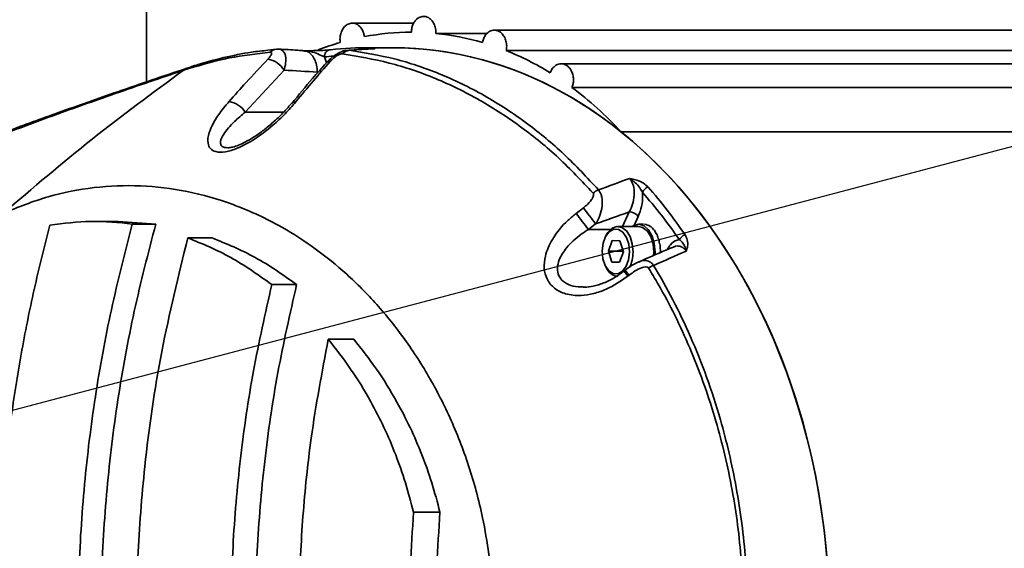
# Model space of a CAD drawing. Header units: millimetres. Extents: x -8713 to 3261, y -18743 to -8704.
# Tile 16 of 154: x -4162 to -4024, y -15385 to -15311. Entities that reach past the tile are written whole.
import ezdxf

# ---------------------------------------------------------------- set-up
doc = ezdxf.new("R2010")
doc.units = ezdxf.units.MM
doc.header["$LTSCALE"] = 10
doc.header["$PDSIZE"] = -1
doc.layers.get('Defpoints').update_dxf_attribs({"true_color": 0x5e5e5e})
doc.layers.add('细实线层', color=7, linetype='Continuous')
doc.dimstyles.new('ISO-25', dxfattribs={"dimscale": 20, "dimtxt": 4, "dimasz": 3.05, "dimexe": 3, "dimexo": 0.625, "dimtad": 1, "dimdec": 0, "dimtxsty": 'Standard', "dimcen": 2.5, "dimclrd": 1, "dimclre": 1, "dimclrt": 4, "dimadec": 1, "dimazin": 2, "dimtfac": 1, "dimtdec": 0, "dimtmove": 0, "dimatfit": 0, "dimfxl": 1, "dimarcsym": 0})

# ---------------------------------------------------------------- blocks, each defined once
blk = doc.blocks.new('*D173')
at = {"color": 1, "lineweight": -2, "transparency": 16777216}
blk.add_line((-4272.58, -15394.48), (-2305.07, -14875.62), dxfattribs=at)
at = {"color": 1, "lineweight": 20, "transparency": 16777216}
blk.add_solid([(-2307.66, -14865.79), (-2302.48, -14885.45), (-2246.09, -14860.06)], dxfattribs=at)
at = {"layer": 'Defpoints', "color": 0, "lineweight": 20, "transparency": 16777216}
for p in [(-2246.09, -14860.06), (-4272.58, -15394.48)]:
    blk.add_point(p, dxfattribs=at)
at = {"color": 4, "transparency": 16777216, "insert": (-2602.33, -14899.25), "char_height": 80, "attachment_point": 5, "rotation": 14.7735}
blk.add_mtext('R2096', dxfattribs=at)

msp = doc.modelspace()

# ---------------------------------------------------------------- linework, layer by layer
at = {"color": 4}
msp.add_circle((-4272.58, -15394.48), 643.69, dxfattribs=at)
at = {"layer": '细实线层', "linetype": 'Continuous', "lineweight": 35}
for p, q in [((-4144.58, -15180.98), (-4144.58, -15319.76)), ((-4107.19, -15311.53), (-4115.78, -15311.53)), ((-4104.08, -15312.96), (-4096.91, -15312.96)), ((-4126.41, -15315.19), (-4127.61, -15315.33)), ((-4126.24, -15315.17), (-4126.09, -15315.18)), ((-4116.45, -15315.35), (-4116.22, -15315.33)), ((-4110.02, -15314.98), (-4113.79, -15314.98)), ((-4112.67, -15315.12), (-4112.81, -15315.14)), ((-4119.65, -15316.26), (-4119.41, -15317.08)), ((-4138.37, -15317.69), (-4138.85, -15317.84)), ((-4125.34, -15318.11), (-4130.76, -15323.98)), ((-4125.38, -15323.98), (-4130.76, -15323.98)), ((-3982.58, -15326.72), (-4078.19, -15326.72)), ((-4084.44, -15338.15), (-4083.43, -15337.37)), ((-4077.97, -15339.98), (-4077.01, -15337.95)), ((-4148.58, -15339.27), (-4151.81, -15339.27)), ((-4143.29, -15339.64), (-4148.58, -15339.31)), ((-4075.74, -15338.57), (-4076.34, -15339.83)), ((-4146.58, -15339.64), (-4143.29, -15339.64)), ((-4081.71, -15339.63), (-4082.72, -15340.4)), ((-4079.62, -15340.4), (-4082.72, -15340.4)), ((-4075.7, -15339.98), (-4078.61, -15339.98)), ((-4074.99, -15339.68), (-4075.7, -15339.68)), ((-4135.44, -15341.58), (-4138.81, -15341.58)), ((-4080.23, -15341.22), (-4080.34, -15341.44)), ((-4079.93, -15343.44), (-4079.39, -15341.96)), ((-4079.39, -15341.96), (-4078.34, -15342)), ((-4078.34, -15342), (-4077.83, -15343.52)), ((-4079.43, -15344.96), (-4079.93, -15343.44)), ((-4077.97, -15343.44), (-4079.93, -15343.44)), ((-4077.83, -15343.52), (-4078.38, -15345)), ((-4077.97, -15343.44), (-4077.88, -15343.64)), ((-4073.58, -15343.57), (-4073.61, -15344.08)), ((-4078.38, -15345), (-4079.43, -15344.96)), ((-4078.37, -15344.96), (-4079.43, -15344.96)), ((-4080.34, -15345.52), (-4080.23, -15345.74)), ((-4077.57, -15346.09), (-4077.73, -15346.22)), ((-4077.04, -15346.8), (-4077.2, -15346.93)), ((-4127.05, -15348.11), (-4123.57, -15348.11)), ((-4115.58, -15355.77), (-4119.15, -15355.77)), ((-4107.2, -15379.94), (-4103.51, -15379.94))]:
    msp.add_line(p, q, dxfattribs=at)
at = {"layer": '细实线层', "linetype": 'Continuous', "lineweight": 35, "flags": 128}
for points in [[(-4126.41, -15315.17), (-4126.38, -15315.17), (-4126.24, -15315.17)], [(-4094.23, -15315.37), (-4093.79, -15315.37), (-4075.79, -15315.37), (-4057.79, -15315.37), (-4039.79, -15315.37), (-4021.8, -15315.37), (-4002.19, -15315.37), (-3982.58, -15315.37)], [(-4085.02, -15320.53), (-4084.39, -15320.53), (-4066.39, -15320.53), (-4048.39, -15320.53), (-4030.39, -15320.53), (-4012.39, -15320.53), (-3997.48, -15320.53), (-3982.58, -15320.53), (-3982.58, -15320.53)], [(-4076.97, -15343.56), (-4077.07, -15342.48), (-4077.39, -15341.51), (-4077.89, -15340.79), (-4078.51, -15340.39), (-4079.17, -15340.37), (-4079.8, -15340.72), (-4080.32, -15341.4), (-4080.66, -15342.33), (-4080.79, -15343.4), (-4080.69, -15344.49), (-4080.38, -15345.45), (-4079.88, -15346.17), (-4079.26, -15346.57), (-4078.6, -15346.6), (-4077.97, -15346.25), (-4077.45, -15345.56), (-4077.1, -15344.63), (-4076.97, -15343.56)], [(-4080.23, -15341.22), (-4080.01, -15340.85), (-4079.41, -15340.24), (-4078.73, -15339.99), (-4078.04, -15340.11), (-4077.4, -15340.6), (-4076.9, -15341.4), (-4076.58, -15342.42), (-4076.48, -15343.57)], [(-4076.6, -15339.98), (-4076.36, -15339.84), (-4075.65, -15339.68), (-4074.94, -15339.9), (-4074.3, -15340.46), (-4073.81, -15341.32), (-4073.5, -15342.39), (-4073.4, -15343.57), (-4073.42, -15343.98)], [(-4075.7, -15339.98), (-4075.13, -15340.11), (-4074.5, -15340.6), (-4074, -15341.4), (-4073.68, -15342.42), (-4073.58, -15343.57)]]:
    msp.add_lwpolyline(points, dxfattribs=at)
at = {"layer": '细实线层', "linetype": 'Continuous', "lineweight": 35}
for centre, radius, start, end in [((-4126.28, -15316.5), 1.34, 95.7349, 138.1839), ((-4118.8, -15316.12), 0.861, 93.6453, 189.188), ((-4116.07, -15316.82), 1.49, 95.7453, 138.5558), ((-4113.24, -15315.67), 0.688, 91.1161, 129.831), ((-4137.84, -15318.74), 1.21, 102.6215, 136.0673), ((-4128.11, -15319.75), 3.22, 30.4907, 80.6357), ((-4119, -15317.5), 0.59, 79.8283, 134.6526), ((-4133.61, -15325.85), 3.41, 33.2231, 80.1519), ((-4123.82, -15323.13), 0.6, 77.7882, 135.3371), ((-4080.26, -15337.5), 2.84, 111.7983, 129.5769), ((-4073.85, -15335.8), 1.44, 111.1729, 155.983), ((-4200.5, -15428.19), 146.89, 36.701, 37.8061), ((-4177.38, -15410.26), 118.9, 36.4363, 37.8034), ((-4077.09, -15339.73), 1.78, 40.7699, 87.6109), ((-4068.66, -15342.59), 1.54, 110.4905, 150.0011), ((-4081.28, -15343.61), 4.8, 333.5454, 0.4808), ((-4078.39, -15345.01), 1.98, 201.6181, 263.6199), ((-4068.71, -15339.96), 10.99, 214.7606, 219.3526), ((-4068.17, -15339.54), 11.46, 214.8884, 219.2872), ((-4072.33, -15348.7), 3.5, 111.1585, 124.1454)]:
    msp.add_arc(centre, radius, start, end, dxfattribs=at)
for centre, major_axis, ratio, start_param, end_param in [((-4107.51, -15372.8), (0, 60), 0.763039, 0.000019, 0.144254), ((-4107.51, -15372.8), (0, 60), 0.763039, 6.063965, 6.2082), ((-4107.51, -15372.8), (0, 60), 0.763039, 0.219259, 0.289083), ((-4114.59, -15394.98), (0, 79), 0.763039, 0.063996, 0.084061), ((-4113.79, -15394.98), (0, 80), 0.753501, 6.274163, 6.367247), ((-4106.74, -15394.98), (100.91, 0), 0.792768, 1.62965, 1.664878), ((-4110.02, -15394.98), (0, 80), 0.763039, 3.141593, 6.283185), ((-4110.02, -15394.98), (0, 80), 0.763039, 5.916383, 6.283185), ((-4107.51, -15372.8), (0, 60), 0.763039, 5.844726, 5.988961), ((-4131.29, -15394.98), (100.91, 0), 0.763039, 1.465351, 1.511781), ((-4110.02, -15394.98), (0, 80), 0.763039, 5.734583, 5.87594), ((-4107.51, -15372.8), (0, 60), 0.763039, 5.587984, 5.769721), ((-4110.02, -15394.98), (0, 80), 0.763039, 3.690195, 5.734583), ((-4089.24, -15394.98), (139.78, 64.23), 0.341146, 1.328451, 1.359187), ((-4114.59, -15394.98), (0, 79), 0.763039, 5.450531, 5.570305), ((-4113.79, -15394.98), (0, 80), 0.753501, 5.450531, 5.570305), ((-4087.81, -15396.83), (140.01, 61.32), 0.332587, 1.349736, 1.383037), ((-4074.92, -15343.48), (0.01, 3.8), 0.516075, 6.050971, 6.26041), ((-4074.99, -15343.48), (0.11, 3.8), 0.518199, 6.06447, 6.273909), ((-4074.92, -15343.48), (0.11, 3.8), 0.518203, 5.854846, 6.064285), ((-4074.99, -15343.48), (0.2, 3.8), 0.523706, 5.868207, 6.077647), ((-4074.92, -15343.48), (0.2, 3.8), 0.523712, 5.658583, 5.868022), ((-4074.99, -15343.48), (0.29, 3.8), 0.532403, 5.671638, 5.881078), ((-4074.92, -15343.48), (0.29, 3.8), 0.532413, 5.462013, 5.671453), ((-4074.99, -15343.48), (0.37, 3.79), 0.543996, 5.474514, 5.683954), ((-4074.92, -15343.48), (0.37, 3.79), 0.544008, 5.264889, 5.474328), ((-4074.99, -15343.48), (0.44, 3.79), 0.558094, 5.276478, 5.485918), ((-4074.92, -15343.48), (0.44, 3.79), 0.558108, 5.066852, 5.276291), ((-4074.99, -15343.48), (0.49, 3.79), 0.574227, 5.077043, 5.286483), ((-4055.77, -15394.98), (139.78, 64.23), 0.341146, 1.509221, 1.541564), ((-4074.92, -15343.48), (0.49, 3.79), 0.574243, 4.867415, 5.076855), ((-4074.99, -15343.48), (0.53, 3.79), 0.591849, 4.875585, 5.085025), ((-4074.99, -15343.48), (0.55, 3.79), 0.610343, 4.757265, 4.880791), ((-4074.92, -15343.48), (0.53, 3.79), 0.591866, 4.752072, 4.875394)]:
    msp.add_ellipse(centre, major_axis=major_axis, ratio=ratio, start_param=start_param, end_param=end_param, dxfattribs=at)
for points, knots in [([(-4107.51, -15312.8), (-4107.51, -15312.74), (-4107.5, -15312.47), (-4107.41, -15311.98), (-4107.16, -15311.42), (-4106.78, -15310.95), (-4106.27, -15310.63), (-4105.63, -15310.54), (-4105, -15310.78), (-4104.51, -15311.29), (-4104.2, -15311.92), (-4104.08, -15312.51), (-4104.08, -15312.86), (-4104.08, -15312.96)], [0, 0, 0, 0, 0.019842, 0.102779, 0.185367, 0.27633, 0.386372, 0.517901, 0.664428, 0.777505, 0.869003, 0.961057, 1, 1, 1, 1]), ([(-4117.47, -15314.23), (-4117.49, -15314.02), (-4117.53, -15313.61), (-4117.44, -15313.15), (-4117.3, -15312.69), (-4117.07, -15312.23), (-4116.63, -15311.78), (-4116.07, -15311.51), (-4115.4, -15311.53), (-4114.79, -15311.88), (-4114.36, -15312.47), (-4114.16, -15313), (-4114.11, -15313.32), (-4114.09, -15313.42)], [0, 0, 0, 0, 0.078758, 0.154018, 0.172524, 0.271984, 0.370833, 0.487571, 0.625325, 0.772951, 0.876071, 0.961637, 1, 1, 1, 1]), ([(-4097.56, -15314.23), (-4097.53, -15314.13), (-4097.46, -15313.81), (-4097.25, -15313.34), (-4096.87, -15312.88), (-4096.36, -15312.55), (-4095.72, -15312.46), (-4095.09, -15312.71), (-4094.6, -15313.22), (-4094.29, -15313.85), (-4094.15, -15314.53), (-4094.17, -15315.06), (-4094.22, -15315.32), (-4094.23, -15315.37)], [0, 0, 0, 0, 0.041577, 0.124148, 0.215092, 0.32511, 0.456611, 0.603108, 0.71616, 0.807639, 0.899674, 0.978762, 1, 1, 1, 1]), ([(-3982.58, -15312.51), (-3998.57, -15312.51), (-4021.63, -15312.51), (-4059.4, -15312.51), (-4081.17, -15312.51), (-4095.88, -15312.51)], [0, 0, 0, 0, 0.423504, 0.610488, 1, 1, 1, 1]), ([(-4127.27, -15315.61), (-4129.19, -15315.82), (-4133.03, -15316.24), (-4136.81, -15317.35), (-4138.71, -15317.9)], [0, 0, 0, 0, 0.49865, 1, 1, 1, 1]), ([(-4127.61, -15315.33), (-4128.37, -15315.41), (-4130.43, -15315.62), (-4133.8, -15316.35), (-4136.57, -15317.04), (-4138.08, -15317.56), (-4138.26, -15317.62)], [0, 0, 0, 0, 0.214932, 0.578705, 0.949936, 1, 1, 1, 1]), ([(-4127.59, -15316.57), (-4127.47, -15316.44), (-4127.25, -15316.18), (-4127.08, -15315.88), (-4127.07, -15315.7), (-4127.13, -15315.61), (-4127.23, -15315.61), (-4127.27, -15315.61)], [0, 0, 0, 0, 0.310964, 0.572837, 0.752047, 0.875831, 1, 1, 1, 1]), ([(-4122.45, -15315.4), (-4122.78, -15315.38), (-4123.99, -15315.28), (-4125.2, -15315.22), (-4126.09, -15315.17)], [0, 0, 0, 0, 0.268523, 1, 1, 1, 1]), ([(-4126.09, -15315.18), (-4125.99, -15315.19), (-4125.75, -15315.2), (-4125.43, -15315.44), (-4125.13, -15315.96), (-4125.05, -15316.82), (-4125.18, -15317.62), (-4125.32, -15318.04), (-4125.34, -15318.11)], [0, 0, 0, 0, 0.105174, 0.254837, 0.452165, 0.711278, 0.950346, 1, 1, 1, 1]), ([(-4122.69, -15315.41), (-4122.69, -15315.41), (-4122.52, -15315.41), (-4121.91, -15315.4), (-4120.85, -15315.38), (-4119.65, -15315.34), (-4119.09, -15315.28), (-4118.85, -15315.26)], [0, 0, 0, 0, 0.00214, 0.118397, 0.437828, 0.759212, 1, 1, 1, 1]), ([(-4122.69, -15315.41), (-4122.69, -15315.41), (-4122.53, -15315.4), (-4121.98, -15315.4), (-4121.12, -15315.61), (-4120.23, -15316), (-4119.81, -15316.19), (-4119.65, -15316.26)], [0, 0, 0, 0, 0.002879, 0.143815, 0.509517, 0.815166, 1, 1, 1, 1]), ([(-4120.67, -15318.41), (-4120.7, -15318.08), (-4120.75, -15317.4), (-4121.07, -15316.5), (-4121.55, -15315.82), (-4122.04, -15315.45), (-4122.35, -15315.44), (-4122.46, -15315.44)], [0, 0, 0, 0, 0.218176, 0.440395, 0.662223, 0.883523, 1, 1, 1, 1]), ([(-4116.45, -15315.35), (-4116.54, -15315.35), (-4116.84, -15315.36), (-4117.34, -15315.53), (-4118, -15315.86), (-4118.7, -15316.37), (-4119.17, -15316.8), (-4119.39, -15317.05), (-4119.41, -15317.08)], [0, 0, 0, 0, 0.073816, 0.252126, 0.455639, 0.696002, 0.973651, 1, 1, 1, 1]), ([(-4117.19, -15315.83), (-4117.24, -15315.83), (-4117.35, -15315.83), (-4117.6, -15315.91), (-4117.93, -15316.08), (-4118.35, -15316.38), (-4118.68, -15316.68), (-4118.86, -15316.87), (-4118.9, -15316.92)], [0, 0, 0, 0, 0.103371, 0.219229, 0.381052, 0.603212, 0.909695, 1, 1, 1, 1]), ([(-4082.07, -15335.32), (-4083.66, -15333.63), (-4086.86, -15330.23), (-4092.2, -15325.9), (-4097.95, -15322.14), (-4104.17, -15319.13), (-4110.59, -15316.92), (-4114.99, -15316.2), (-4117.19, -15315.83)], [0, 0, 0, 0, 0.152107, 0.305459, 0.476353, 0.647269, 0.823629, 1, 1, 1, 1]), ([(-4112.78, -15315.12), (-4113.18, -15315.13), (-4114.4, -15315.19), (-4115.63, -15315.28), (-4116.45, -15315.34)], [0, 0, 0, 0, 0.32754, 1, 1, 1, 1]), ([(-4116.22, -15315.33), (-4114.1, -15315.68), (-4109.86, -15316.36), (-4103.54, -15318.5), (-4097.28, -15321.5), (-4091.45, -15325.33), (-4086.09, -15329.74), (-4082.91, -15333.15), (-4081.31, -15334.87)], [0, 0, 0, 0, 0.170933, 0.341856, 0.518124, 0.694367, 0.846578, 1, 1, 1, 1]), ([(-4113.25, -15314.98), (-4113.07, -15314.99), (-4112.65, -15315), (-4112.52, -15315.03), (-4112.59, -15315.08), (-4112.66, -15315.11), (-4112.67, -15315.12), (-4112.67, -15315.12)], [0, 0, 0, 0, 0.248542, 0.602069, 0.894313, 0.997795, 1, 1, 1, 1]), ([(-4133.03, -15322.49), (-4132.24, -15321.61), (-4130.45, -15319.6), (-4128.62, -15317.66), (-4127.59, -15316.57)], [0, 0, 0, 0, 0.440678, 1, 1, 1, 1]), ([(-4119.41, -15317.09), (-4120.06, -15317.82), (-4121.7, -15319.65), (-4123.27, -15321.58), (-4124.22, -15322.74)], [0, 0, 0, 0, 0.397744, 1, 1, 1, 1]), ([(-4118.9, -15316.92), (-4119.68, -15317.81), (-4121.3, -15319.66), (-4122.87, -15321.56), (-4123.69, -15322.55)], [0, 0, 0, 0, 0.483504, 1, 1, 1, 1]), ([(-4088.07, -15318.47), (-4088, -15318.3), (-4087.82, -15317.92), (-4087.42, -15317.49), (-4086.87, -15317.21), (-4086.21, -15317.19), (-4085.6, -15317.51), (-4085.15, -15318.08), (-4084.89, -15318.72), (-4084.79, -15319.39), (-4084.85, -15320.03), (-4084.97, -15320.37), (-4085.02, -15320.53)], [0, 0, 0, 0, 0.080101, 0.175112, 0.289929, 0.42585, 0.57333, 0.679279, 0.766462, 0.854096, 0.931172, 1, 1, 1, 1]), ([(-3982.58, -15317.21), (-3997.25, -15317.21), (-4018.4, -15317.21), (-4053.06, -15317.21), (-4073.04, -15317.21), (-4086.53, -15317.21)], [0, 0, 0, 0, 0.423433, 0.61047, 1, 1, 1, 1]), ([(-4139.44, -15318.14), (-4139.44, -15318.14), (-4140.24, -15318.41), (-4144.25, -15319.76), (-4150.93, -15322.06), (-4159.34, -15325.06), (-4164.45, -15327.01), (-4167, -15327.98)], [0, 0, 0, 0, 0.000001, 0.084157, 0.420789, 0.7104, 1, 1, 1, 1]), ([(-4138.94, -15317.84), (-4142.17, -15318.93), (-4148.25, -15320.98), (-4156.63, -15323.94), (-4162.58, -15326.09), (-4165.69, -15327.29), (-4166.47, -15327.6)], [0, 0, 0, 0, 0.341814, 0.641853, 0.909304, 1, 1, 1, 1]), ([(-4139.44, -15318.14), (-4143.72, -15321.29), (-4152.36, -15327.65), (-4160.53, -15334.61), (-4164.64, -15338.12)], [0, 0, 0, 0, 0.496182, 1, 1, 1, 1]), ([(-4139.44, -15318.14), (-4139.36, -15318.07), (-4139.2, -15317.94), (-4139, -15317.83), (-4138.88, -15317.82), (-4138.86, -15317.81)], [0, 0, 0, 0, 0.45039, 0.900781, 1, 1, 1, 1]), ([(-4138.71, -15317.9), (-4138.96, -15317.98), (-4139.2, -15318.06), (-4139.44, -15318.14), (-4139.44, -15318.14)], [0, 0, 0, 0, 0.99995, 1, 1, 1, 1]), ([(-4123.69, -15322.55), (-4124.17, -15323.11), (-4125.14, -15324.23), (-4127.13, -15326.09), (-4129.42, -15327.81), (-4131.74, -15329.05), (-4133.56, -15329.61), (-4134.9, -15329.61), (-4135.71, -15329.13), (-4136.1, -15328.24), (-4135.92, -15327.02), (-4135.32, -15325.64), (-4134.43, -15324.17), (-4133.55, -15323.12), (-4133.03, -15322.49)], [0, 0, 0, 0, 0.088237, 0.176412, 0.303858, 0.395878, 0.467254, 0.539407, 0.601372, 0.663341, 0.758658, 0.828185, 0.897819, 1, 1, 1, 1]), ([(-4124.25, -15322.71), (-4124.6, -15323.12), (-4125.34, -15323.98), (-4126.62, -15325.22), (-4127.96, -15326.36), (-4129.24, -15327.29), (-4130.42, -15328.01), (-4131.46, -15328.52), (-4132.3, -15328.83), (-4132.92, -15328.97), (-4133.12, -15328.97), (-4133.2, -15328.97)], [0, 0, 0, 0, 0.1466884, 0.3098902, 0.4514056, 0.5802939, 0.6945276, 0.792591, 0.877608, 0.9498382, 1, 1, 1, 1]), ([(-4130.76, -15323.98), (-4131.29, -15324.42), (-4132.51, -15325.45), (-4133.76, -15326.88), (-4134.3, -15328.01), (-4134.22, -15328.63), (-4133.91, -15328.86), (-4133.58, -15328.96), (-4133.36, -15328.96), (-4133.19, -15328.96)], [0, 0, 0, 0, 0.223534, 0.51875, 0.709764, 0.826041, 0.916897, 0.937105, 1, 1, 1, 1]), ([(-4077.01, -15337.95), (-4076.84, -15337.6), (-4076.49, -15336.9), (-4076.27, -15335.68), (-4076.33, -15334.55), (-4076.6, -15333.73), (-4076.87, -15333.4), (-4076.97, -15333.27)], [0, 0, 0, 0, 0.237346, 0.47069, 0.687086, 0.882353, 1, 1, 1, 1]), ([(-4076.97, -15333.27), (-4076.97, -15333.27), (-4076.88, -15333.29), (-4076.53, -15333.35), (-4075.83, -15333.53), (-4074.98, -15333.89), (-4074.56, -15334.28), (-4074.37, -15334.46)], [0, 0, 0, 0, 0.00279, 0.090607, 0.334099, 0.688306, 1, 1, 1, 1]), ([(-4076.97, -15333.27), (-4076.97, -15333.28), (-4076.89, -15333.32), (-4076.6, -15333.49), (-4076.1, -15333.9), (-4075.54, -15334.52), (-4075.28, -15335.01), (-4075.16, -15335.22)], [0, 0, 0, 0, 0.003732, 0.108204, 0.380819, 0.729873, 1, 1, 1, 1]), ([(-4147.19, -15455.69), (-4145.01, -15455.59), (-4140.66, -15455.38), (-4134.18, -15453.77), (-4128.34, -15451.4), (-4123.17, -15448.44), (-4118.66, -15445.16), (-4114.34, -15441.24), (-4110.26, -15436.68), (-4106.5, -15431.45), (-4103.14, -15425.56), (-4100.28, -15419.02), (-4098.29, -15412.68), (-4097.04, -15406.82), (-4096.34, -15401.64), (-4096.02, -15396.37), (-4096.12, -15391.07), (-4096.61, -15385.83), (-4097.63, -15379.87), (-4099.39, -15373.36), (-4102.04, -15366.61), (-4105.23, -15360.49), (-4108.86, -15355.02), (-4112.83, -15350.23), (-4117.07, -15346.09), (-4121.52, -15342.59), (-4126.64, -15339.39), (-4132.45, -15336.75), (-4138.91, -15334.92), (-4145.43, -15334.13), (-4151.94, -15334.39), (-4158.39, -15335.62), (-4162.56, -15337.28), (-4164.64, -15338.12)], [0, 0, 0, 0, 0.041671, 0.083342, 0.12501, 0.156268, 0.187523, 0.218778, 0.250031, 0.28128, 0.312526, 0.343767, 0.375001, 0.395836, 0.416667, 0.437498, 0.458328, 0.47916, 0.499992, 0.531224, 0.562463, 0.593708, 0.624957, 0.656208, 0.687462, 0.718717, 0.749974, 0.791642, 0.833312, 0.874983, 0.916654, 0.958325, 1, 1, 1, 1]), ([(-4083.43, -15337.37), (-4083.29, -15337.26), (-4082.86, -15336.92), (-4082.36, -15336.39), (-4082.05, -15335.86), (-4081.99, -15335.58), (-4082, -15335.42), (-4082.04, -15335.35), (-4082.07, -15335.32)], [0, 0, 0, 0, 0.195492, 0.594405, 0.783408, 0.884527, 0.942134, 1, 1, 1, 1]), ([(-4081.31, -15334.87), (-4081.24, -15334.97), (-4081.1, -15335.15), (-4080.92, -15335.57), (-4080.77, -15336.21), (-4080.78, -15337.23), (-4081.02, -15338.2), (-4081.35, -15339.03), (-4081.58, -15339.4), (-4081.71, -15339.63)], [0, 0, 0, 0, 0.087645, 0.169223, 0.295146, 0.491004, 0.743779, 0.83951, 1, 1, 1, 1]), ([(-4075.16, -15335.22), (-4075.16, -15335.35), (-4075.12, -15336.01), (-4075.22, -15337.22), (-4075.57, -15338.12), (-4075.74, -15338.57)], [0, 0, 0, 0, 0.11349, 0.555658, 1, 1, 1, 1]), ([(-4077.2, -15346.93), (-4078.19, -15347.6), (-4079.7, -15348.64), (-4081.98, -15349.4), (-4083.92, -15349.72), (-4085.86, -15349.54), (-4087.54, -15348.72), (-4088.59, -15347.43), (-4088.99, -15345.83), (-4088.8, -15343.91), (-4087.76, -15341.53), (-4086.12, -15339.52), (-4084.82, -15338.46), (-4084.44, -15338.15)], [0, 0, 0, 0, 0.14008, 0.214666, 0.289139, 0.385355, 0.46586, 0.547062, 0.620287, 0.695345, 0.802959, 0.941303, 1, 1, 1, 1]), ([(-4146.58, -15339.64), (-4148.5, -15339.44), (-4152.37, -15339.05), (-4156.2, -15339.56), (-4158.13, -15339.81)], [0, 0, 0, 0, 0.497703, 1, 1, 1, 1]), ([(-4158.18, -15450.68), (-4159.18, -15446.68), (-4161.17, -15438.69), (-4163.3, -15426.5), (-4164.8, -15414.1), (-4165.54, -15401.5), (-4165.52, -15388.74), (-4164.8, -15377.2), (-4163.63, -15366.9), (-4162.19, -15357.81), (-4160.39, -15348.77), (-4158.88, -15342.8), (-4158.13, -15339.81)], [0, 0, 0, 0, 0.1101672, 0.22042, 0.330579, 0.4442338, 0.5579935, 0.6716496, 0.7534453, 0.8352418, 0.9176203, 1, 1, 1, 1]), ([(-4146.58, -15339.64), (-4147.61, -15343.63), (-4149.65, -15351.61), (-4151.86, -15363.78), (-4153.41, -15376.19), (-4154.19, -15388.81), (-4154.18, -15401.59), (-4153.45, -15413.13), (-4152.24, -15423.4), (-4150.77, -15432.43), (-4148.94, -15441.42), (-4147.39, -15447.35), (-4146.62, -15450.31)], [0, 0, 0, 0, 0.110302, 0.220691, 0.330981, 0.444954, 0.559039, 0.673012, 0.754453, 0.835894, 0.917946, 1, 1, 1, 1]), ([(-4143.29, -15339.64), (-4144.35, -15343.7), (-4146.45, -15351.81), (-4148.7, -15364.19), (-4150.27, -15376.82), (-4151.02, -15389.68), (-4150.95, -15402.71), (-4150.13, -15414.3), (-4148.87, -15424.42), (-4147.4, -15433.11), (-4145.59, -15441.75), (-4144.09, -15447.46), (-4143.33, -15450.31)], [0, 0, 0, 0, 0.112169, 0.224432, 0.336587, 0.452729, 0.568993, 0.685135, 0.763573, 0.842011, 0.921005, 1, 1, 1, 1]), ([(-4082.72, -15340.4), (-4083.07, -15340.62), (-4084.22, -15341.36), (-4085.73, -15342.75), (-4086.8, -15344.42), (-4087.14, -15345.79), (-4086.95, -15346.87), (-4086.47, -15347.49), (-4085.81, -15348), (-4084.89, -15348.41), (-4083.93, -15348.43), (-4083.44, -15348.44)], [0, 0, 0, 0, 0.092491, 0.307048, 0.466381, 0.571551, 0.669792, 0.758671, 0.778015, 0.888969, 1, 1, 1, 1]), ([(-4138.85, -15448.37), (-4139.85, -15444.37), (-4141.85, -15436.37), (-4143.97, -15424.18), (-4145.41, -15411.76), (-4146.07, -15399.12), (-4145.92, -15386.32), (-4144.86, -15372.41), (-4142.71, -15357.42), (-4140.11, -15346.87), (-4138.81, -15341.58)], [0, 0, 0, 0, 0.114399, 0.228893, 0.34328, 0.461638, 0.580118, 0.698477, 0.848774, 1, 1, 1, 1]), ([(-4127.05, -15348.11), (-4128.95, -15346.76), (-4132.76, -15344.05), (-4136.78, -15342.41), (-4138.81, -15341.58)], [0, 0, 0, 0, 0.496713, 1, 1, 1, 1]), ([(-4123.57, -15348.11), (-4125.48, -15346.76), (-4129.33, -15344.05), (-4133.4, -15342.41), (-4135.44, -15341.58)], [0, 0, 0, 0, 0.4967333, 1, 1, 1, 1]), ([(-4071.71, -15343.23), (-4071.56, -15342.99), (-4071.18, -15342.34), (-4070.54, -15341.93), (-4070.1, -15341.84), (-4070, -15341.82)], [0, 0, 0, 0, 0.317539, 0.841792, 1, 1, 1, 1]), ([(-4069.04, -15343.43), (-4069.04, -15343.43), (-4069.06, -15343.36), (-4069.11, -15343.13), (-4069.26, -15342.68), (-4069.53, -15342.2), (-4069.86, -15341.94), (-4070, -15341.82)], [0, 0, 0, 0, 0.0039186, 0.0913622, 0.3318216, 0.7112187, 1, 1, 1, 1]), ([(-4069.2, -15341.15), (-4069.07, -15341.38), (-4068.8, -15341.89), (-4068.79, -15342.63), (-4068.93, -15343.15), (-4069.02, -15343.37), (-4069.04, -15343.43), (-4069.04, -15343.43)], [0, 0, 0, 0, 0.328213, 0.709615, 0.923379, 0.997063, 1, 1, 1, 1]), ([(-4070.83, -15342.86), (-4071.19, -15343.01), (-4072.8, -15343.69), (-4074.41, -15344.39), (-4075.67, -15344.93)], [0, 0, 0, 0, 0.218605, 1, 1, 1, 1]), ([(-4069.04, -15343.43), (-4069.12, -15343.32), (-4069.33, -15343.04), (-4069.64, -15342.84), (-4070.12, -15342.7), (-4070.5, -15342.67), (-4070.79, -15342.86), (-4070.82, -15342.88)], [0, 0, 0, 0, 0.179978, 0.450099, 0.533884, 0.947209, 1, 1, 1, 1]), ([(-4075.67, -15344.94), (-4075.88, -15345.04), (-4076.5, -15345.31), (-4077.12, -15345.73), (-4077.51, -15346.05), (-4077.57, -15346.1)], [0, 0, 0, 0, 0.318553, 0.904436, 1, 1, 1, 1]), ([(-4075.65, -15344.99), (-4075.53, -15344.91), (-4075.27, -15344.75), (-4074.75, -15344.72), (-4074.27, -15344.82), (-4073.87, -15345.1), (-4073.69, -15345.29), (-4073.6, -15345.42), (-4073.59, -15345.44)], [0, 0, 0, 0, 0.1625735, 0.3669932, 0.6810299, 0.8202199, 0.9754234, 1, 1, 1, 1]), ([(-4077.73, -15346.22), (-4078.18, -15346.55), (-4079.08, -15347.2), (-4080.55, -15347.92), (-4081.95, -15348.33), (-4082.94, -15348.5), (-4083.37, -15348.47), (-4083.45, -15348.46)], [0, 0, 0, 0, 0.253749, 0.509976, 0.756247, 0.959162, 1, 1, 1, 1]), ([(-4074.29, -15345.81), (-4074.3, -15345.8), (-4074.33, -15345.76), (-4074.41, -15345.69), (-4074.63, -15345.63), (-4074.94, -15345.66), (-4075.82, -15345.92), (-4076.48, -15346.39), (-4077.04, -15346.8)], [0, 0, 0, 0, 0.008129, 0.060254, 0.111676, 0.252646, 0.362041, 1, 1, 1, 1]), ([(-4061.31, -15386.73), (-4061.47, -15385.07), (-4061.78, -15381.74), (-4062.57, -15376.81), (-4063.59, -15371.95), (-4064.88, -15367.07), (-4066.43, -15362.25), (-4068.26, -15357.49), (-4070.33, -15352.93), (-4072.36, -15349.03), (-4073.73, -15346.74), (-4074.29, -15345.81)], [0, 0, 0, 0, 0.107679, 0.215361, 0.325713, 0.436072, 0.55488, 0.673698, 0.795236, 0.916784, 1, 1, 1, 1]), ([(-4073.59, -15345.44), (-4072.67, -15347.02), (-4070.84, -15350.19), (-4068.36, -15355.42), (-4066.12, -15361.01), (-4064.35, -15366.48), (-4063, -15371.67), (-4061.99, -15376.52), (-4061.2, -15381.53), (-4060.87, -15384.96), (-4060.71, -15386.67)], [0, 0, 0, 0, 0.138927, 0.277839, 0.420826, 0.563794, 0.671554, 0.779309, 0.889656, 1, 1, 1, 1]), ([(-4127.05, -15348.11), (-4127.96, -15352.13), (-4129.77, -15360.18), (-4131.55, -15372.43), (-4132.63, -15384.92), (-4132.87, -15397.6), (-4132.29, -15410.43), (-4130.98, -15422.09), (-4129.23, -15432.57), (-4127.82, -15438.75), (-4127.11, -15441.85)], [0, 0, 0, 0, 0.130661, 0.261443, 0.392092, 0.527659, 0.663374, 0.798945, 0.899361, 1, 1, 1, 1]), ([(-4123.57, -15348.11), (-4124.5, -15352.2), (-4126.36, -15360.38), (-4128.17, -15372.85), (-4129.25, -15385.56), (-4129.46, -15398.48), (-4128.78, -15411.56), (-4127.39, -15423.15), (-4125.63, -15433.25), (-4124.29, -15438.98), (-4123.63, -15441.85)], [0, 0, 0, 0, 0.132884, 0.265896, 0.398767, 0.53697, 0.675334, 0.813542, 0.90668, 1, 1, 1, 1]), ([(-4119.21, -15434.19), (-4120.17, -15428.95), (-4122.09, -15418.45), (-4123.19, -15404.14), (-4123.32, -15391.48), (-4122.78, -15380.51), (-4121.56, -15368.56), (-4120.02, -15360.37), (-4119.15, -15355.77)], [0, 0, 0, 0, 0.202606, 0.405203, 0.544218, 0.68335, 0.822368, 1, 1, 1, 1]), ([(-4107.2, -15379.94), (-4107.57, -15378.57), (-4108.29, -15375.81), (-4109.69, -15371.86), (-4111.31, -15368.08), (-4113.39, -15364.02), (-4115.97, -15359.81), (-4118.09, -15357.12), (-4119.15, -15355.77)], [0, 0, 0, 0, 0.143357, 0.28674, 0.434989, 0.583263, 0.790524, 1, 1, 1, 1]), ([(-4103.51, -15379.94), (-4103.87, -15378.57), (-4104.6, -15375.81), (-4106.02, -15371.87), (-4107.65, -15368.09), (-4109.76, -15364.03), (-4112.36, -15359.82), (-4114.51, -15357.12), (-4115.58, -15355.77)], [0, 0, 0, 0, 0.143132, 0.286291, 0.434317, 0.582368, 0.790072, 1, 1, 1, 1]), ([(-4107.2, -15379.94), (-4107.52, -15384.94), (-4108.16, -15394.96), (-4107.54, -15404.99), (-4107.23, -15410.02)], [0, 0, 0, 0, 0.498268, 1, 1, 1, 1]), ([(-4103.51, -15379.94), (-4103.83, -15384.94), (-4104.48, -15394.96), (-4103.85, -15404.99), (-4103.53, -15410.02)], [0, 0, 0, 0, 0.49821, 1, 1, 1, 1])]:
    msp.add_open_spline(points, degree=3, knots=knots, dxfattribs=at)

# ---------------------------------------------------------------- dimensions: what is measured, and where the dimension line sits
dim = msp.add_radius_dim(center=(-4272.58, -15394.48), mpoint=(-2246.09, -14860.06), dimstyle='ISO-25')
dim.commit()
dim.dimension.update_dxf_attribs({"geometry": '*D173', "text_midpoint": (-2588.83, -14950.45), "dimtype": 164})

doc.saveas('drawing.dxf')
